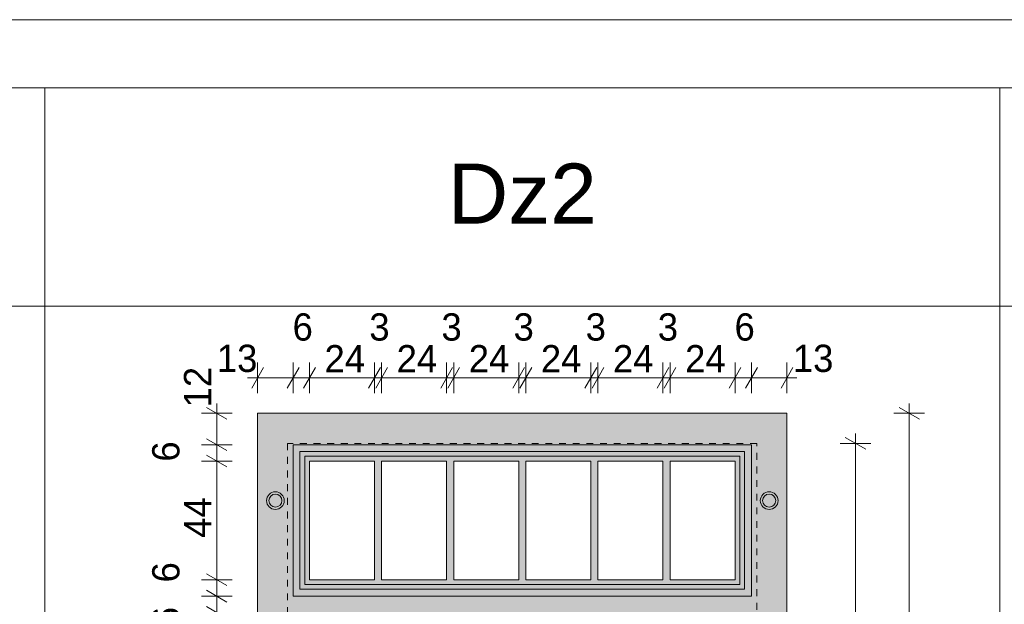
# Model space of a CAD drawing. Extents: x -11111 to 69739, y 5521 to 20371.
# Tile 15 of 19: x 54591 to 58200, y 18228 to 20371. Entities that reach past the tile are written whole.
import ezdxf

# ---------------------------------------------------------------- set-up
doc = ezdxf.new("R2010")
doc.units = 0
doc.header["$MEASUREMENT"] = 0
doc.linetypes.add('Hidden Line', pattern=[50, 25, -25])
doc.layers.add('Arch okna_Nr_Pióra__14', color=7, linetype='Continuous', lineweight=18, true_color=0xbd8b17)
doc.layers.add('INWENT.ŚCIANY_Nr_Pióra__3', color=7, linetype='Continuous', lineweight=18, true_color=0xff6600)
for name, color, linetype, lineweight in [('Arch opisy okien_Nr_Pióra__1', 7, 'Continuous', 25), ('Arch opisy_Nr_Pióra__21', 7, 'Continuous', 13), ('ARCH TABELA_Nr_Pióra__21', 7, 'Continuous', 13), ('Arch wymiary_Nr_Pióra__5', 7, 'Continuous', 13), ('INWENT. DRZWI_Nr_Pióra__21', 7, 'Continuous', 13)]:
    doc.layers.add(name, color=color, linetype=linetype, lineweight=lineweight)
doc.layers.add('Arch wymiary', color=7, linetype='Continuous')
doc.styles.add('GENERATED_STYLE_1', font='txt')
doc.styles.add('GENERATED_STYLE_3', font='arial.ttf')
doc.dimstyles.new('GENERATED_STYLE__1', dxfattribs={"dimtxt": 100, "dimasz": 57, "dimexe": 0.18, "dimexo": 0, "dimgap": 0.09, "dimtad": 1, "dimdec": 0, "dimlfac": 0.1, "dimzin": 0, "dimdsep": 46, "dimtxsty": 'GENERATED_STYLE_1', "dimblk": 'ARROWHEAD_2', "dimblk1": 'ARROWHEAD_2', "dimblk2": 'ARROWHEAD_2', "dimcen": 0.09, "dimclrd": 7, "dimclre": 7, "dimclrt": 7, "dimadec": 0, "dimazin": 0, "dimtfac": 1, "dimtdec": 4, "dimtmove": 0, "dimatfit": 3, "dimfxl": 0, "dimtolj": 1, "dimtzin": 0, "dimarcsym": 0})
doc.dimstyles.new('GENERATED_STYLE__2', dxfattribs={"dimtxt": 100, "dimasz": 57, "dimexe": 0.18, "dimexo": 0, "dimgap": 0.09, "dimtad": 1, "dimtih": 1, "dimtoh": 1, "dimdec": 0, "dimlfac": 0.1, "dimzin": 0, "dimdsep": 46, "dimtxsty": 'GENERATED_STYLE_1', "dimblk": 'ARROWHEAD_2', "dimblk1": 'ARROWHEAD_2', "dimblk2": 'ARROWHEAD_2', "dimcen": 0.09, "dimclrd": 7, "dimclre": 7, "dimclrt": 7, "dimadec": 0, "dimazin": 0, "dimtfac": 1, "dimtdec": 4, "dimtmove": 0, "dimatfit": 3, "dimfxl": 0, "dimtolj": 1, "dimtzin": 0, "dimarcsym": 0})

# ---------------------------------------------------------------- blocks, each defined once
blk = doc.blocks.new('*D169')
at = {"layer": 'Arch wymiary_Nr_Pióra__5', "linetype": 'Continuous'}
for p, q in [((57692.6, 18796), (57617.6, 18839.3)), ((57655.1, 18817.7), (57655.1, 18854.3)), ((57711.4, 18817.7), (57598.9, 18817.7)), ((57655.1, 15927.7), (57655.1, 18817.7)), ((57711.4, 15927.7), (57598.9, 15927.7)), ((57617.6, 15949.3), (57692.6, 15906)), ((57655.1, 15891), (57655.1, 15927.7))]:
    blk.add_line(p, q, dxfattribs=at)
at = {"layer": 'Arch wymiary_Nr_Pióra__5', "insert": (57635.1, 17276.7), "char_height": 100, "attachment_point": 7, "rotation": 90, "style": 'GENERATED_STYLE_1'}
blk.add_mtext('{289}', dxfattribs=at)
blk = doc.blocks.new('ARROWHEAD_2')
at = {"color": 0, "linetype": 'Continuous', "lineweight": 0}
for p, q in [((-0.378, -0.655), (0.378, 0.655)), ((0, 0), (-1, 0))]:
    blk.add_line(p, q, dxfattribs=at)
blk = doc.blocks.new('*D170')
at = {"layer": 'Arch wymiary_Nr_Pióra__5', "linetype": 'Continuous'}
for p, q in [((57889.5, 18906), (57814.5, 18949.3)), ((57852, 18927.7), (57852, 18964.3)), ((57908.3, 18927.7), (57795.8, 18927.7)), ((57852, 15927.7), (57852, 18927.7)), ((57908.3, 15927.7), (57795.8, 15927.7)), ((57814.5, 15949.3), (57889.5, 15906)), ((57852, 15891), (57852, 15927.7))]:
    blk.add_line(p, q, dxfattribs=at)
at = {"layer": 'Arch wymiary_Nr_Pióra__5', "insert": (57832, 17331.7), "char_height": 100, "attachment_point": 7, "rotation": 90, "style": 'GENERATED_STYLE_1'}
blk.add_mtext('{300}', dxfattribs=at)
blk = doc.blocks.new('*D180')
at = {"layer": 'Arch wymiary_Nr_Pióra__5', "linetype": 'Continuous'}
for p, q in [((55369.7, 16067.7), (55257.2, 16067.7)), ((55275.9, 16089.3), (55350.9, 16046)), ((55313.4, 15927.7), (55313.4, 16067.7)), ((55369.7, 15927.7), (55257.2, 15927.7)), ((55275.9, 15949.3), (55350.9, 15906)), ((55313.4, 15891), (55313.4, 15927.7))]:
    blk.add_line(p, q, dxfattribs=at)
at = {"layer": 'Arch wymiary_Nr_Pióra__5', "char_height": 100, "attachment_point": 7, "rotation": 90, "style": 'GENERATED_STYLE_1'}
for s, insert in [('{12}', (55293.4, 18949.3)), ('{6}', (55178.4, 18750.7)), ('{44}', (55293.4, 18471.2)), ('{6}', (55178.4, 18307.7)), ('{6}', (55178.4, 18143.7)), ('{12}', (55293.4, 17928)), ('{58}', (55293.4, 17659.7)), ('{7}', (55293.4, 17342)), ('{61}', (55293.4, 17026.7)), ('{7}', (55293.4, 16662)), ('{61}', (55293.4, 16378.7)), ('{7}', (55293.4, 16159.3)), ('{14}', (55293.4, 15778))]:
    blk.add_mtext(s, dxfattribs=dict(at, insert=insert))
blk = doc.blocks.new('*D181')
at = {"layer": 'Arch wymiary_Nr_Pióra__5', "linetype": 'Continuous'}
for p, q in [((55369.7, 16137.7), (55257.2, 16137.7)), ((55275.9, 16159.3), (55350.9, 16116)), ((55313.4, 16067.7), (55313.4, 16137.7)), ((55369.7, 16067.7), (55257.2, 16067.7)), ((55275.9, 16089.3), (55350.9, 16046))]:
    blk.add_line(p, q, dxfattribs=at)
at = {"layer": 'Arch wymiary_Nr_Pióra__5', "char_height": 100, "attachment_point": 7, "rotation": 90, "style": 'GENERATED_STYLE_1'}
for s, insert in [('{12}', (55293.4, 18949.3)), ('{6}', (55178.4, 18750.7)), ('{44}', (55293.4, 18471.2)), ('{6}', (55178.4, 18307.7)), ('{6}', (55178.4, 18143.7)), ('{12}', (55293.4, 17928)), ('{58}', (55293.4, 17659.7)), ('{7}', (55293.4, 17342)), ('{61}', (55293.4, 17026.7)), ('{7}', (55293.4, 16662)), ('{61}', (55293.4, 16378.7)), ('{7}', (55293.4, 16159.3)), ('{14}', (55293.4, 15778))]:
    blk.add_mtext(s, dxfattribs=dict(at, insert=insert))
blk = doc.blocks.new('*D182')
at = {"layer": 'Arch wymiary_Nr_Pióra__5', "linetype": 'Continuous'}
for p, q in [((55369.7, 16747.7), (55257.2, 16747.7)), ((55275.9, 16769.3), (55350.9, 16726)), ((55313.4, 16137.7), (55313.4, 16747.7)), ((55369.7, 16137.7), (55257.2, 16137.7)), ((55275.9, 16159.3), (55350.9, 16116))]:
    blk.add_line(p, q, dxfattribs=at)
at = {"layer": 'Arch wymiary_Nr_Pióra__5', "char_height": 100, "attachment_point": 7, "rotation": 90, "style": 'GENERATED_STYLE_1'}
for s, insert in [('{12}', (55293.4, 18949.3)), ('{6}', (55178.4, 18750.7)), ('{44}', (55293.4, 18471.2)), ('{6}', (55178.4, 18307.7)), ('{6}', (55178.4, 18143.7)), ('{12}', (55293.4, 17928)), ('{58}', (55293.4, 17659.7)), ('{7}', (55293.4, 17342)), ('{61}', (55293.4, 17026.7)), ('{7}', (55293.4, 16662)), ('{61}', (55293.4, 16378.7)), ('{7}', (55293.4, 16159.3)), ('{14}', (55293.4, 15778))]:
    blk.add_mtext(s, dxfattribs=dict(at, insert=insert))
blk = doc.blocks.new('*D183')
at = {"layer": 'Arch wymiary_Nr_Pióra__5', "linetype": 'Continuous'}
for p, q in [((55275.9, 16839.3), (55350.9, 16796)), ((55369.7, 16817.7), (55257.2, 16817.7)), ((55313.4, 16747.7), (55313.4, 16817.7)), ((55369.7, 16747.7), (55257.2, 16747.7)), ((55275.9, 16769.3), (55350.9, 16726))]:
    blk.add_line(p, q, dxfattribs=at)
at = {"layer": 'Arch wymiary_Nr_Pióra__5', "char_height": 100, "attachment_point": 7, "rotation": 90, "style": 'GENERATED_STYLE_1'}
for s, insert in [('{12}', (55293.4, 18949.3)), ('{6}', (55178.4, 18750.7)), ('{44}', (55293.4, 18471.2)), ('{6}', (55178.4, 18307.7)), ('{6}', (55178.4, 18143.7)), ('{12}', (55293.4, 17928)), ('{58}', (55293.4, 17659.7)), ('{7}', (55293.4, 17342)), ('{61}', (55293.4, 17026.7)), ('{7}', (55293.4, 16662)), ('{61}', (55293.4, 16378.7)), ('{7}', (55293.4, 16159.3)), ('{14}', (55293.4, 15778))]:
    blk.add_mtext(s, dxfattribs=dict(at, insert=insert))
blk = doc.blocks.new('*D184')
at = {"layer": 'Arch wymiary_Nr_Pióra__5', "linetype": 'Continuous'}
for p, q in [((55275.9, 17449.3), (55350.9, 17406)), ((55369.7, 17427.7), (55257.2, 17427.7)), ((55313.4, 16817.7), (55313.4, 17427.7)), ((55275.9, 16839.3), (55350.9, 16796)), ((55369.7, 16817.7), (55257.2, 16817.7))]:
    blk.add_line(p, q, dxfattribs=at)
at = {"layer": 'Arch wymiary_Nr_Pióra__5', "char_height": 100, "attachment_point": 7, "rotation": 90, "style": 'GENERATED_STYLE_1'}
for s, insert in [('{12}', (55293.4, 18949.3)), ('{6}', (55178.4, 18750.7)), ('{44}', (55293.4, 18471.2)), ('{6}', (55178.4, 18307.7)), ('{6}', (55178.4, 18143.7)), ('{12}', (55293.4, 17928)), ('{58}', (55293.4, 17659.7)), ('{7}', (55293.4, 17342)), ('{61}', (55293.4, 17026.7)), ('{7}', (55293.4, 16662)), ('{61}', (55293.4, 16378.7)), ('{7}', (55293.4, 16159.3)), ('{14}', (55293.4, 15778))]:
    blk.add_mtext(s, dxfattribs=dict(at, insert=insert))
blk = doc.blocks.new('*D185')
at = {"layer": 'Arch wymiary_Nr_Pióra__5', "linetype": 'Continuous'}
for p, q in [((55275.9, 17519.3), (55350.9, 17476)), ((55369.7, 17497.7), (55257.2, 17497.7)), ((55313.4, 17427.7), (55313.4, 17497.7)), ((55275.9, 17449.3), (55350.9, 17406)), ((55369.7, 17427.7), (55257.2, 17427.7))]:
    blk.add_line(p, q, dxfattribs=at)
at = {"layer": 'Arch wymiary_Nr_Pióra__5', "char_height": 100, "attachment_point": 7, "rotation": 90, "style": 'GENERATED_STYLE_1'}
for s, insert in [('{12}', (55293.4, 18949.3)), ('{6}', (55178.4, 18750.7)), ('{44}', (55293.4, 18471.2)), ('{6}', (55178.4, 18307.7)), ('{6}', (55178.4, 18143.7)), ('{12}', (55293.4, 17928)), ('{58}', (55293.4, 17659.7)), ('{7}', (55293.4, 17342)), ('{61}', (55293.4, 17026.7)), ('{7}', (55293.4, 16662)), ('{61}', (55293.4, 16378.7)), ('{7}', (55293.4, 16159.3)), ('{14}', (55293.4, 15778))]:
    blk.add_mtext(s, dxfattribs=dict(at, insert=insert))
blk = doc.blocks.new('*D186')
at = {"layer": 'Arch wymiary_Nr_Pióra__5', "linetype": 'Continuous'}
for p, q in [((55275.9, 18099.3), (55350.9, 18056)), ((55369.7, 18077.7), (55257.2, 18077.7)), ((55313.4, 17497.7), (55313.4, 18077.7)), ((55275.9, 17519.3), (55350.9, 17476)), ((55369.7, 17497.7), (55257.2, 17497.7))]:
    blk.add_line(p, q, dxfattribs=at)
at = {"layer": 'Arch wymiary_Nr_Pióra__5', "char_height": 100, "attachment_point": 7, "rotation": 90, "style": 'GENERATED_STYLE_1'}
for s, insert in [('{12}', (55293.4, 18949.3)), ('{6}', (55178.4, 18750.7)), ('{44}', (55293.4, 18471.2)), ('{6}', (55178.4, 18307.7)), ('{6}', (55178.4, 18143.7)), ('{12}', (55293.4, 17928)), ('{58}', (55293.4, 17659.7)), ('{7}', (55293.4, 17342)), ('{61}', (55293.4, 17026.7)), ('{7}', (55293.4, 16662)), ('{61}', (55293.4, 16378.7)), ('{7}', (55293.4, 16159.3)), ('{14}', (55293.4, 15778))]:
    blk.add_mtext(s, dxfattribs=dict(at, insert=insert))
blk = doc.blocks.new('*D187')
at = {"layer": 'Arch wymiary_Nr_Pióra__5', "linetype": 'Continuous'}
for p, q in [((55369.7, 18197.7), (55257.2, 18197.7)), ((55275.9, 18219.3), (55350.9, 18176)), ((55313.4, 18077.7), (55313.4, 18197.7)), ((55275.9, 18099.3), (55350.9, 18056)), ((55369.7, 18077.7), (55257.2, 18077.7))]:
    blk.add_line(p, q, dxfattribs=at)
at = {"layer": 'Arch wymiary_Nr_Pióra__5', "char_height": 100, "attachment_point": 7, "rotation": 90, "style": 'GENERATED_STYLE_1'}
for s, insert in [('{12}', (55293.4, 18949.3)), ('{6}', (55178.4, 18750.7)), ('{44}', (55293.4, 18471.2)), ('{6}', (55178.4, 18307.7)), ('{6}', (55178.4, 18143.7)), ('{12}', (55293.4, 17928)), ('{58}', (55293.4, 17659.7)), ('{7}', (55293.4, 17342)), ('{61}', (55293.4, 17026.7)), ('{7}', (55293.4, 16662)), ('{61}', (55293.4, 16378.7)), ('{7}', (55293.4, 16159.3)), ('{14}', (55293.4, 15778))]:
    blk.add_mtext(s, dxfattribs=dict(at, insert=insert))
blk = doc.blocks.new('*D188')
at = {"layer": 'Arch wymiary_Nr_Pióra__5', "linetype": 'Continuous'}
for p, q in [((55275.9, 18279.3), (55350.9, 18236)), ((55369.7, 18257.7), (55257.2, 18257.7)), ((55313.4, 18197.7), (55313.4, 18257.7)), ((55369.7, 18197.7), (55257.2, 18197.7)), ((55275.9, 18219.3), (55350.9, 18176))]:
    blk.add_line(p, q, dxfattribs=at)
at = {"layer": 'Arch wymiary_Nr_Pióra__5', "char_height": 100, "attachment_point": 7, "rotation": 90, "style": 'GENERATED_STYLE_1'}
for s, insert in [('{12}', (55293.4, 18949.3)), ('{6}', (55178.4, 18750.7)), ('{44}', (55293.4, 18471.2)), ('{6}', (55178.4, 18307.7)), ('{6}', (55178.4, 18143.7)), ('{12}', (55293.4, 17928)), ('{58}', (55293.4, 17659.7)), ('{7}', (55293.4, 17342)), ('{61}', (55293.4, 17026.7)), ('{7}', (55293.4, 16662)), ('{61}', (55293.4, 16378.7)), ('{7}', (55293.4, 16159.3)), ('{14}', (55293.4, 15778))]:
    blk.add_mtext(s, dxfattribs=dict(at, insert=insert))
blk = doc.blocks.new('*D189')
at = {"layer": 'Arch wymiary_Nr_Pióra__5', "linetype": 'Continuous'}
for p, q in [((55275.9, 18339.3), (55350.9, 18296)), ((55369.7, 18317.7), (55257.2, 18317.7)), ((55313.4, 18257.7), (55313.4, 18317.7)), ((55275.9, 18279.3), (55350.9, 18236)), ((55369.7, 18257.7), (55257.2, 18257.7))]:
    blk.add_line(p, q, dxfattribs=at)
at = {"layer": 'Arch wymiary_Nr_Pióra__5', "char_height": 100, "attachment_point": 7, "rotation": 90, "style": 'GENERATED_STYLE_1'}
for s, insert in [('{12}', (55293.4, 18949.3)), ('{6}', (55178.4, 18750.7)), ('{44}', (55293.4, 18471.2)), ('{6}', (55178.4, 18307.7)), ('{6}', (55178.4, 18143.7)), ('{12}', (55293.4, 17928)), ('{58}', (55293.4, 17659.7)), ('{7}', (55293.4, 17342)), ('{61}', (55293.4, 17026.7)), ('{7}', (55293.4, 16662)), ('{61}', (55293.4, 16378.7)), ('{7}', (55293.4, 16159.3)), ('{14}', (55293.4, 15778))]:
    blk.add_mtext(s, dxfattribs=dict(at, insert=insert))
blk = doc.blocks.new('*D190')
at = {"layer": 'Arch wymiary_Nr_Pióra__5', "linetype": 'Continuous'}
for p, q in [((55275.9, 18774.3), (55350.9, 18731)), ((55369.7, 18752.7), (55257.2, 18752.7)), ((55313.4, 18317.7), (55313.4, 18752.7)), ((55275.9, 18339.3), (55350.9, 18296)), ((55369.7, 18317.7), (55257.2, 18317.7))]:
    blk.add_line(p, q, dxfattribs=at)
at = {"layer": 'Arch wymiary_Nr_Pióra__5', "char_height": 100, "attachment_point": 7, "rotation": 90, "style": 'GENERATED_STYLE_1'}
for s, insert in [('{12}', (55293.4, 18949.3)), ('{6}', (55178.4, 18750.7)), ('{44}', (55293.4, 18471.2)), ('{6}', (55178.4, 18307.7)), ('{6}', (55178.4, 18143.7)), ('{12}', (55293.4, 17928)), ('{58}', (55293.4, 17659.7)), ('{7}', (55293.4, 17342)), ('{61}', (55293.4, 17026.7)), ('{7}', (55293.4, 16662)), ('{61}', (55293.4, 16378.7)), ('{7}', (55293.4, 16159.3)), ('{14}', (55293.4, 15778))]:
    blk.add_mtext(s, dxfattribs=dict(at, insert=insert))
blk = doc.blocks.new('*D191')
at = {"layer": 'Arch wymiary_Nr_Pióra__5', "linetype": 'Continuous'}
for p, q in [((55369.7, 18812.7), (55257.2, 18812.7)), ((55275.9, 18834.3), (55350.9, 18791)), ((55313.4, 18752.7), (55313.4, 18812.7)), ((55275.9, 18774.3), (55350.9, 18731)), ((55369.7, 18752.7), (55257.2, 18752.7))]:
    blk.add_line(p, q, dxfattribs=at)
at = {"layer": 'Arch wymiary_Nr_Pióra__5', "char_height": 100, "attachment_point": 7, "rotation": 90, "style": 'GENERATED_STYLE_1'}
for s, insert in [('{12}', (55293.4, 18949.3)), ('{6}', (55178.4, 18750.7)), ('{44}', (55293.4, 18471.2)), ('{6}', (55178.4, 18307.7)), ('{6}', (55178.4, 18143.7)), ('{12}', (55293.4, 17928)), ('{58}', (55293.4, 17659.7)), ('{7}', (55293.4, 17342)), ('{61}', (55293.4, 17026.7)), ('{7}', (55293.4, 16662)), ('{61}', (55293.4, 16378.7)), ('{7}', (55293.4, 16159.3)), ('{14}', (55293.4, 15778))]:
    blk.add_mtext(s, dxfattribs=dict(at, insert=insert))
blk = doc.blocks.new('*D192')
at = {"layer": 'Arch wymiary_Nr_Pióra__5', "linetype": 'Continuous'}
for p, q in [((55350.9, 18906), (55275.9, 18949.3)), ((55313.4, 18927.7), (55313.4, 18964.3)), ((55369.7, 18927.7), (55257.2, 18927.7)), ((55313.4, 18812.7), (55313.4, 18927.7)), ((55369.7, 18812.7), (55257.2, 18812.7)), ((55275.9, 18834.3), (55350.9, 18791))]:
    blk.add_line(p, q, dxfattribs=at)
at = {"layer": 'Arch wymiary_Nr_Pióra__5', "char_height": 100, "attachment_point": 7, "rotation": 90, "style": 'GENERATED_STYLE_1'}
for s, insert in [('{12}', (55293.4, 18949.3)), ('{6}', (55178.4, 18750.7)), ('{44}', (55293.4, 18471.2)), ('{6}', (55178.4, 18307.7)), ('{6}', (55178.4, 18143.7)), ('{12}', (55293.4, 17928)), ('{58}', (55293.4, 17659.7)), ('{7}', (55293.4, 17342)), ('{61}', (55293.4, 17026.7)), ('{7}', (55293.4, 16662)), ('{61}', (55293.4, 16378.7)), ('{7}', (55293.4, 16159.3)), ('{14}', (55293.4, 15778))]:
    blk.add_mtext(s, dxfattribs=dict(at, insert=insert))
blk = doc.blocks.new('*D193')
at = {"layer": 'Arch wymiary_Nr_Pióra__5', "linetype": 'Continuous'}
for p, q in [((55485.2, 19095.4), (55441.9, 19020.4)), ((55463.5, 19001.6), (55463.5, 19114.1)), ((55615.2, 19095.4), (55571.9, 19020.4)), ((55593.5, 19001.6), (55593.5, 19114.1)), ((55426.8, 19057.9), (55463.5, 19057.9)), ((55463.5, 19057.9), (55593.5, 19057.9))]:
    blk.add_line(p, q, dxfattribs=at)
at = {"layer": 'Arch wymiary_Nr_Pióra__5', "char_height": 100, "attachment_point": 7, "style": 'GENERATED_STYLE_1'}
for s, insert in [('{6}', (55591.5, 19192.9)), ('{3}', (55872.8, 19192.9)), ('{3}', (56137.2, 19192.9)), ('{3}', (56401.5, 19192.9)), ('{3}', (56665.8, 19192.9)), ('{3}', (56930.2, 19192.9)), ('{6}', (57211.5, 19192.9)), ('{13}', (55313.8, 19077.9)), ('{24}', (55708.7, 19077.9)), ('{24}', (55973, 19077.9)), ('{24}', (56237.3, 19077.9)), ('{24}', (56501.7, 19077.9)), ('{24}', (56766, 19077.9)), ('{24}', (57030.3, 19077.9)), ('{13}', (57425.2, 19077.9))]:
    blk.add_mtext(s, dxfattribs=dict(at, insert=insert))
blk = doc.blocks.new('*D194')
at = {"layer": 'Arch wymiary_Nr_Pióra__5', "linetype": 'Continuous'}
for p, q in [((55615.2, 19095.4), (55571.9, 19020.4)), ((55593.5, 19001.6), (55593.5, 19114.1)), ((55675.2, 19095.4), (55631.9, 19020.4)), ((55653.5, 19001.6), (55653.5, 19114.1)), ((55593.5, 19057.9), (55653.5, 19057.9))]:
    blk.add_line(p, q, dxfattribs=at)
at = {"layer": 'Arch wymiary_Nr_Pióra__5', "char_height": 100, "attachment_point": 7, "style": 'GENERATED_STYLE_1'}
for s, insert in [('{6}', (55591.5, 19192.9)), ('{3}', (55872.8, 19192.9)), ('{3}', (56137.2, 19192.9)), ('{3}', (56401.5, 19192.9)), ('{3}', (56665.8, 19192.9)), ('{3}', (56930.2, 19192.9)), ('{6}', (57211.5, 19192.9)), ('{13}', (55313.8, 19077.9)), ('{24}', (55708.7, 19077.9)), ('{24}', (55973, 19077.9)), ('{24}', (56237.3, 19077.9)), ('{24}', (56501.7, 19077.9)), ('{24}', (56766, 19077.9)), ('{24}', (57030.3, 19077.9)), ('{13}', (57425.2, 19077.9))]:
    blk.add_mtext(s, dxfattribs=dict(at, insert=insert))
blk = doc.blocks.new('*D195')
at = {"layer": 'Arch wymiary_Nr_Pióra__5', "linetype": 'Continuous'}
for p, q in [((55675.2, 19095.4), (55631.9, 19020.4)), ((55653.5, 19001.6), (55653.5, 19114.1)), ((55913.5, 19095.4), (55870.2, 19020.4)), ((55891.8, 19001.6), (55891.8, 19114.1)), ((55653.5, 19057.9), (55891.8, 19057.9))]:
    blk.add_line(p, q, dxfattribs=at)
at = {"layer": 'Arch wymiary_Nr_Pióra__5', "char_height": 100, "attachment_point": 7, "style": 'GENERATED_STYLE_1'}
for s, insert in [('{6}', (55591.5, 19192.9)), ('{3}', (55872.8, 19192.9)), ('{3}', (56137.2, 19192.9)), ('{3}', (56401.5, 19192.9)), ('{3}', (56665.8, 19192.9)), ('{3}', (56930.2, 19192.9)), ('{6}', (57211.5, 19192.9)), ('{13}', (55313.8, 19077.9)), ('{24}', (55708.7, 19077.9)), ('{24}', (55973, 19077.9)), ('{24}', (56237.3, 19077.9)), ('{24}', (56501.7, 19077.9)), ('{24}', (56766, 19077.9)), ('{24}', (57030.3, 19077.9)), ('{13}', (57425.2, 19077.9))]:
    blk.add_mtext(s, dxfattribs=dict(at, insert=insert))
blk = doc.blocks.new('*D196')
at = {"layer": 'Arch wymiary_Nr_Pióra__5', "linetype": 'Continuous'}
for p, q in [((55913.5, 19095.4), (55870.2, 19020.4)), ((55891.8, 19001.6), (55891.8, 19114.1)), ((55939.5, 19095.4), (55896.2, 19020.4)), ((55917.8, 19001.6), (55917.8, 19114.1)), ((55891.8, 19057.9), (55917.8, 19057.9))]:
    blk.add_line(p, q, dxfattribs=at)
at = {"layer": 'Arch wymiary_Nr_Pióra__5', "char_height": 100, "attachment_point": 7, "style": 'GENERATED_STYLE_1'}
for s, insert in [('{6}', (55591.5, 19192.9)), ('{3}', (55872.8, 19192.9)), ('{3}', (56137.2, 19192.9)), ('{3}', (56401.5, 19192.9)), ('{3}', (56665.8, 19192.9)), ('{3}', (56930.2, 19192.9)), ('{6}', (57211.5, 19192.9)), ('{13}', (55313.8, 19077.9)), ('{24}', (55708.7, 19077.9)), ('{24}', (55973, 19077.9)), ('{24}', (56237.3, 19077.9)), ('{24}', (56501.7, 19077.9)), ('{24}', (56766, 19077.9)), ('{24}', (57030.3, 19077.9)), ('{13}', (57425.2, 19077.9))]:
    blk.add_mtext(s, dxfattribs=dict(at, insert=insert))
blk = doc.blocks.new('*D197')
at = {"layer": 'Arch wymiary_Nr_Pióra__5', "linetype": 'Continuous'}
for p, q in [((55939.5, 19095.4), (55896.2, 19020.4)), ((55917.8, 19001.6), (55917.8, 19114.1)), ((56177.8, 19095.4), (56134.5, 19020.4)), ((56156.2, 19001.6), (56156.2, 19114.1)), ((55917.8, 19057.9), (56156.2, 19057.9))]:
    blk.add_line(p, q, dxfattribs=at)
at = {"layer": 'Arch wymiary_Nr_Pióra__5', "char_height": 100, "attachment_point": 7, "style": 'GENERATED_STYLE_1'}
for s, insert in [('{6}', (55591.5, 19192.9)), ('{3}', (55872.8, 19192.9)), ('{3}', (56137.2, 19192.9)), ('{3}', (56401.5, 19192.9)), ('{3}', (56665.8, 19192.9)), ('{3}', (56930.2, 19192.9)), ('{6}', (57211.5, 19192.9)), ('{13}', (55313.8, 19077.9)), ('{24}', (55708.7, 19077.9)), ('{24}', (55973, 19077.9)), ('{24}', (56237.3, 19077.9)), ('{24}', (56501.7, 19077.9)), ('{24}', (56766, 19077.9)), ('{24}', (57030.3, 19077.9)), ('{13}', (57425.2, 19077.9))]:
    blk.add_mtext(s, dxfattribs=dict(at, insert=insert))
blk = doc.blocks.new('*D198')
at = {"layer": 'Arch wymiary_Nr_Pióra__5', "linetype": 'Continuous'}
for p, q in [((56177.8, 19095.4), (56134.5, 19020.4)), ((56156.2, 19001.6), (56156.2, 19114.1)), ((56203.8, 19095.4), (56160.5, 19020.4)), ((56182.2, 19001.6), (56182.2, 19114.1)), ((56156.2, 19057.9), (56182.2, 19057.9))]:
    blk.add_line(p, q, dxfattribs=at)
at = {"layer": 'Arch wymiary_Nr_Pióra__5', "char_height": 100, "attachment_point": 7, "style": 'GENERATED_STYLE_1'}
for s, insert in [('{6}', (55591.5, 19192.9)), ('{3}', (55872.8, 19192.9)), ('{3}', (56137.2, 19192.9)), ('{3}', (56401.5, 19192.9)), ('{3}', (56665.8, 19192.9)), ('{3}', (56930.2, 19192.9)), ('{6}', (57211.5, 19192.9)), ('{13}', (55313.8, 19077.9)), ('{24}', (55708.7, 19077.9)), ('{24}', (55973, 19077.9)), ('{24}', (56237.3, 19077.9)), ('{24}', (56501.7, 19077.9)), ('{24}', (56766, 19077.9)), ('{24}', (57030.3, 19077.9)), ('{13}', (57425.2, 19077.9))]:
    blk.add_mtext(s, dxfattribs=dict(at, insert=insert))
blk = doc.blocks.new('*D199')
at = {"layer": 'Arch wymiary_Nr_Pióra__5', "linetype": 'Continuous'}
for p, q in [((56203.8, 19095.4), (56160.5, 19020.4)), ((56182.2, 19001.6), (56182.2, 19114.1)), ((56442.2, 19095.4), (56398.9, 19020.4)), ((56420.5, 19001.6), (56420.5, 19114.1)), ((56182.2, 19057.9), (56420.5, 19057.9))]:
    blk.add_line(p, q, dxfattribs=at)
at = {"layer": 'Arch wymiary_Nr_Pióra__5', "char_height": 100, "attachment_point": 7, "style": 'GENERATED_STYLE_1'}
for s, insert in [('{6}', (55591.5, 19192.9)), ('{3}', (55872.8, 19192.9)), ('{3}', (56137.2, 19192.9)), ('{3}', (56401.5, 19192.9)), ('{3}', (56665.8, 19192.9)), ('{3}', (56930.2, 19192.9)), ('{6}', (57211.5, 19192.9)), ('{13}', (55313.8, 19077.9)), ('{24}', (55708.7, 19077.9)), ('{24}', (55973, 19077.9)), ('{24}', (56237.3, 19077.9)), ('{24}', (56501.7, 19077.9)), ('{24}', (56766, 19077.9)), ('{24}', (57030.3, 19077.9)), ('{13}', (57425.2, 19077.9))]:
    blk.add_mtext(s, dxfattribs=dict(at, insert=insert))
blk = doc.blocks.new('*D200')
at = {"layer": 'Arch wymiary_Nr_Pióra__5', "linetype": 'Continuous'}
for p, q in [((56442.2, 19095.4), (56398.9, 19020.4)), ((56420.5, 19001.6), (56420.5, 19114.1)), ((56468.2, 19095.4), (56424.9, 19020.4)), ((56446.5, 19001.6), (56446.5, 19114.1)), ((56420.5, 19057.9), (56446.5, 19057.9))]:
    blk.add_line(p, q, dxfattribs=at)
at = {"layer": 'Arch wymiary_Nr_Pióra__5', "char_height": 100, "attachment_point": 7, "style": 'GENERATED_STYLE_1'}
for s, insert in [('{6}', (55591.5, 19192.9)), ('{3}', (55872.8, 19192.9)), ('{3}', (56137.2, 19192.9)), ('{3}', (56401.5, 19192.9)), ('{3}', (56665.8, 19192.9)), ('{3}', (56930.2, 19192.9)), ('{6}', (57211.5, 19192.9)), ('{13}', (55313.8, 19077.9)), ('{24}', (55708.7, 19077.9)), ('{24}', (55973, 19077.9)), ('{24}', (56237.3, 19077.9)), ('{24}', (56501.7, 19077.9)), ('{24}', (56766, 19077.9)), ('{24}', (57030.3, 19077.9)), ('{13}', (57425.2, 19077.9))]:
    blk.add_mtext(s, dxfattribs=dict(at, insert=insert))
blk = doc.blocks.new('*D201')
at = {"layer": 'Arch wymiary_Nr_Pióra__5', "linetype": 'Continuous'}
for p, q in [((56468.2, 19095.4), (56424.9, 19020.4)), ((56446.5, 19001.6), (56446.5, 19114.1)), ((56706.5, 19095.4), (56663.2, 19020.4)), ((56684.8, 19001.6), (56684.8, 19114.1)), ((56446.5, 19057.9), (56684.8, 19057.9))]:
    blk.add_line(p, q, dxfattribs=at)
at = {"layer": 'Arch wymiary_Nr_Pióra__5', "char_height": 100, "attachment_point": 7, "style": 'GENERATED_STYLE_1'}
for s, insert in [('{6}', (55591.5, 19192.9)), ('{3}', (55872.8, 19192.9)), ('{3}', (56137.2, 19192.9)), ('{3}', (56401.5, 19192.9)), ('{3}', (56665.8, 19192.9)), ('{3}', (56930.2, 19192.9)), ('{6}', (57211.5, 19192.9)), ('{13}', (55313.8, 19077.9)), ('{24}', (55708.7, 19077.9)), ('{24}', (55973, 19077.9)), ('{24}', (56237.3, 19077.9)), ('{24}', (56501.7, 19077.9)), ('{24}', (56766, 19077.9)), ('{24}', (57030.3, 19077.9)), ('{13}', (57425.2, 19077.9))]:
    blk.add_mtext(s, dxfattribs=dict(at, insert=insert))
blk = doc.blocks.new('*D202')
at = {"layer": 'Arch wymiary_Nr_Pióra__5', "linetype": 'Continuous'}
for p, q in [((56706.5, 19095.4), (56663.2, 19020.4)), ((56684.8, 19001.6), (56684.8, 19114.1)), ((56732.5, 19095.4), (56689.2, 19020.4)), ((56710.8, 19001.6), (56710.8, 19114.1)), ((56684.8, 19057.9), (56710.8, 19057.9))]:
    blk.add_line(p, q, dxfattribs=at)
at = {"layer": 'Arch wymiary_Nr_Pióra__5', "char_height": 100, "attachment_point": 7, "style": 'GENERATED_STYLE_1'}
for s, insert in [('{6}', (55591.5, 19192.9)), ('{3}', (55872.8, 19192.9)), ('{3}', (56137.2, 19192.9)), ('{3}', (56401.5, 19192.9)), ('{3}', (56665.8, 19192.9)), ('{3}', (56930.2, 19192.9)), ('{6}', (57211.5, 19192.9)), ('{13}', (55313.8, 19077.9)), ('{24}', (55708.7, 19077.9)), ('{24}', (55973, 19077.9)), ('{24}', (56237.3, 19077.9)), ('{24}', (56501.7, 19077.9)), ('{24}', (56766, 19077.9)), ('{24}', (57030.3, 19077.9)), ('{13}', (57425.2, 19077.9))]:
    blk.add_mtext(s, dxfattribs=dict(at, insert=insert))
blk = doc.blocks.new('*D203')
at = {"layer": 'Arch wymiary_Nr_Pióra__5', "linetype": 'Continuous'}
for p, q in [((56732.5, 19095.4), (56689.2, 19020.4)), ((56710.8, 19001.6), (56710.8, 19114.1)), ((56970.8, 19095.4), (56927.5, 19020.4)), ((56949.2, 19001.6), (56949.2, 19114.1)), ((56710.8, 19057.9), (56949.2, 19057.9))]:
    blk.add_line(p, q, dxfattribs=at)
at = {"layer": 'Arch wymiary_Nr_Pióra__5', "char_height": 100, "attachment_point": 7, "style": 'GENERATED_STYLE_1'}
for s, insert in [('{6}', (55591.5, 19192.9)), ('{3}', (55872.8, 19192.9)), ('{3}', (56137.2, 19192.9)), ('{3}', (56401.5, 19192.9)), ('{3}', (56665.8, 19192.9)), ('{3}', (56930.2, 19192.9)), ('{6}', (57211.5, 19192.9)), ('{13}', (55313.8, 19077.9)), ('{24}', (55708.7, 19077.9)), ('{24}', (55973, 19077.9)), ('{24}', (56237.3, 19077.9)), ('{24}', (56501.7, 19077.9)), ('{24}', (56766, 19077.9)), ('{24}', (57030.3, 19077.9)), ('{13}', (57425.2, 19077.9))]:
    blk.add_mtext(s, dxfattribs=dict(at, insert=insert))
blk = doc.blocks.new('*D204')
at = {"layer": 'Arch wymiary_Nr_Pióra__5', "linetype": 'Continuous'}
for p, q in [((56970.8, 19095.4), (56927.5, 19020.4)), ((56949.2, 19001.6), (56949.2, 19114.1)), ((56996.8, 19095.4), (56953.5, 19020.4)), ((56975.2, 19001.6), (56975.2, 19114.1)), ((56949.2, 19057.9), (56975.2, 19057.9))]:
    blk.add_line(p, q, dxfattribs=at)
at = {"layer": 'Arch wymiary_Nr_Pióra__5', "char_height": 100, "attachment_point": 7, "style": 'GENERATED_STYLE_1'}
for s, insert in [('{6}', (55591.5, 19192.9)), ('{3}', (55872.8, 19192.9)), ('{3}', (56137.2, 19192.9)), ('{3}', (56401.5, 19192.9)), ('{3}', (56665.8, 19192.9)), ('{3}', (56930.2, 19192.9)), ('{6}', (57211.5, 19192.9)), ('{13}', (55313.8, 19077.9)), ('{24}', (55708.7, 19077.9)), ('{24}', (55973, 19077.9)), ('{24}', (56237.3, 19077.9)), ('{24}', (56501.7, 19077.9)), ('{24}', (56766, 19077.9)), ('{24}', (57030.3, 19077.9)), ('{13}', (57425.2, 19077.9))]:
    blk.add_mtext(s, dxfattribs=dict(at, insert=insert))
blk = doc.blocks.new('*D205')
at = {"layer": 'Arch wymiary_Nr_Pióra__5', "linetype": 'Continuous'}
for p, q in [((56996.8, 19095.4), (56953.5, 19020.4)), ((56975.2, 19001.6), (56975.2, 19114.1)), ((57235.2, 19095.4), (57191.9, 19020.4)), ((57213.5, 19001.6), (57213.5, 19114.1)), ((56975.2, 19057.9), (57213.5, 19057.9))]:
    blk.add_line(p, q, dxfattribs=at)
at = {"layer": 'Arch wymiary_Nr_Pióra__5', "char_height": 100, "attachment_point": 7, "style": 'GENERATED_STYLE_1'}
for s, insert in [('{6}', (55591.5, 19192.9)), ('{3}', (55872.8, 19192.9)), ('{3}', (56137.2, 19192.9)), ('{3}', (56401.5, 19192.9)), ('{3}', (56665.8, 19192.9)), ('{3}', (56930.2, 19192.9)), ('{6}', (57211.5, 19192.9)), ('{13}', (55313.8, 19077.9)), ('{24}', (55708.7, 19077.9)), ('{24}', (55973, 19077.9)), ('{24}', (56237.3, 19077.9)), ('{24}', (56501.7, 19077.9)), ('{24}', (56766, 19077.9)), ('{24}', (57030.3, 19077.9)), ('{13}', (57425.2, 19077.9))]:
    blk.add_mtext(s, dxfattribs=dict(at, insert=insert))
blk = doc.blocks.new('*D206')
at = {"layer": 'Arch wymiary_Nr_Pióra__5', "linetype": 'Continuous'}
for p, q in [((57235.2, 19095.4), (57191.9, 19020.4)), ((57213.5, 19001.6), (57213.5, 19114.1)), ((57295.2, 19095.4), (57251.9, 19020.4)), ((57273.5, 19001.6), (57273.5, 19114.1)), ((57213.5, 19057.9), (57273.5, 19057.9))]:
    blk.add_line(p, q, dxfattribs=at)
at = {"layer": 'Arch wymiary_Nr_Pióra__5', "char_height": 100, "attachment_point": 7, "style": 'GENERATED_STYLE_1'}
for s, insert in [('{6}', (55591.5, 19192.9)), ('{3}', (55872.8, 19192.9)), ('{3}', (56137.2, 19192.9)), ('{3}', (56401.5, 19192.9)), ('{3}', (56665.8, 19192.9)), ('{3}', (56930.2, 19192.9)), ('{6}', (57211.5, 19192.9)), ('{13}', (55313.8, 19077.9)), ('{24}', (55708.7, 19077.9)), ('{24}', (55973, 19077.9)), ('{24}', (56237.3, 19077.9)), ('{24}', (56501.7, 19077.9)), ('{24}', (56766, 19077.9)), ('{24}', (57030.3, 19077.9)), ('{13}', (57425.2, 19077.9))]:
    blk.add_mtext(s, dxfattribs=dict(at, insert=insert))
blk = doc.blocks.new('*D207')
at = {"layer": 'Arch wymiary_Nr_Pióra__5', "linetype": 'Continuous'}
for p, q in [((57295.2, 19095.4), (57251.9, 19020.4)), ((57273.5, 19001.6), (57273.5, 19114.1)), ((57381.9, 19020.4), (57425.2, 19095.4)), ((57403.5, 19001.6), (57403.5, 19114.1)), ((57273.5, 19057.9), (57403.5, 19057.9)), ((57403.5, 19057.9), (57440.2, 19057.9))]:
    blk.add_line(p, q, dxfattribs=at)
at = {"layer": 'Arch wymiary_Nr_Pióra__5', "char_height": 100, "attachment_point": 7, "style": 'GENERATED_STYLE_1'}
for s, insert in [('{6}', (55591.5, 19192.9)), ('{3}', (55872.8, 19192.9)), ('{3}', (56137.2, 19192.9)), ('{3}', (56401.5, 19192.9)), ('{3}', (56665.8, 19192.9)), ('{3}', (56930.2, 19192.9)), ('{6}', (57211.5, 19192.9)), ('{13}', (55313.8, 19077.9)), ('{24}', (55708.7, 19077.9)), ('{24}', (55973, 19077.9)), ('{24}', (56237.3, 19077.9)), ('{24}', (56501.7, 19077.9)), ('{24}', (56766, 19077.9)), ('{24}', (57030.3, 19077.9)), ('{13}', (57425.2, 19077.9))]:
    blk.add_mtext(s, dxfattribs=dict(at, insert=insert))

msp = doc.modelspace()

# ---------------------------------------------------------------- hatches: boundary and pattern name
at = {"layer": 'Arch okna_Nr_Pióra__14', "linetype": 'Continuous', "lineweight": 0, "true_color": 0x8d6811}
h = msp.add_hatch(color=44, dxfattribs=at)
h.paths.add_polyline_path([(55463.5, 18927.7), (57403.5, 18927.7), (57403.5, 15927.7), (55463.5, 15927.7)], flags=0)
h.paths.add_polyline_path([(55653.5, 18752.7), (55891.8, 18752.7), (55891.8, 18317.7), (55653.5, 18317.7)], flags=0)
h.paths.add_polyline_path([(55917.8, 18752.7), (56156.2, 18752.7), (56156.2, 18317.7), (55917.8, 18317.7)], flags=0)
h.paths.add_polyline_path([(56182.2, 18752.7), (56420.5, 18752.7), (56420.5, 18317.7), (56182.2, 18317.7)], flags=0)
h.paths.add_polyline_path([(56446.5, 18752.7), (56684.8, 18752.7), (56684.8, 18317.7), (56446.5, 18317.7)], flags=0)
h.paths.add_polyline_path([(56710.8, 18752.7), (56949.2, 18752.7), (56949.2, 18317.7), (56710.8, 18317.7)], flags=0)
h.paths.add_polyline_path([(56975.2, 18752.7), (57213.5, 18752.7), (57213.5, 18317.7), (56975.2, 18317.7)], flags=0)
h.paths.add_polyline_path([(55748.5, 17537.7), (55748.5, 18037.7), (56248.5, 18037.7), (56248.5, 17537.7)], flags=0)
h.paths.add_polyline_path([(56618.5, 17537.7), (56618.5, 18037.7), (57118.5, 18037.7), (57118.5, 17537.7)], flags=0)

# ---------------------------------------------------------------- linework, layer by layer
at = {"layer": 'Arch opisy_Nr_Pióra__21', "linetype": 'Continuous'}
for p, q in [((69489.1, 20120.6), (50339.1, 20120.6)), ((54683.5, 20120.6), (54683.5, 5770.6)), ((58183.5, 20120.6), (58183.5, 5770.6)), ((50339.1, 19320.6), (66583.5, 19320.6))]:
    msp.add_line(p, q, dxfattribs=at)
at = {"layer": 'ARCH TABELA_Nr_Pióra__21', "linetype": 'Continuous'}
msp.add_line((48839.1, 20370.6), (69739.1, 20370.6), dxfattribs=at)
at = {"layer": 'INWENT. DRZWI_Nr_Pióra__21', "linetype": 'Continuous'}
for p, q in [((55463.5, 18927.7), (55463.5, 15927.7)), ((57403.5, 18927.7), (55463.5, 18927.7)), ((57403.5, 15927.7), (57403.5, 18927.7)), ((57273.5, 18812.7), (55593.5, 18812.7)), ((55593.5, 18257.7), (55593.5, 18812.7)), ((57273.5, 18257.7), (57273.5, 18812.7)), ((55593.5, 18282.7), (55593.5, 18787.7)), ((55618.5, 18282.7), (55618.5, 18787.7)), ((57248.5, 18787.7), (55618.5, 18787.7)), ((55636, 18300.2), (55636, 18770.2)), ((57231, 18770.2), (55636, 18770.2)), ((57231, 18300.2), (57231, 18770.2)), ((57248.5, 18282.7), (57248.5, 18787.7)), ((55653.5, 18317.7), (55653.5, 18752.7)), ((55891.8, 18752.7), (55653.5, 18752.7)), ((55891.8, 18317.7), (55891.8, 18752.7)), ((55917.8, 18317.7), (55917.8, 18752.7)), ((56156.2, 18752.7), (55917.8, 18752.7)), ((56156.2, 18317.7), (56156.2, 18752.7)), ((56182.2, 18317.7), (56182.2, 18752.7)), ((56420.5, 18752.7), (56182.2, 18752.7)), ((56420.5, 18317.7), (56420.5, 18752.7)), ((56446.5, 18317.7), (56446.5, 18752.7)), ((56684.8, 18752.7), (56446.5, 18752.7)), ((56684.8, 18317.7), (56684.8, 18752.7)), ((56710.8, 18317.7), (56710.8, 18752.7)), ((56949.2, 18752.7), (56710.8, 18752.7)), ((56949.2, 18317.7), (56949.2, 18752.7)), ((57213.5, 18752.7), (56975.2, 18752.7)), ((56975.2, 18317.7), (56975.2, 18752.7)), ((57213.5, 18317.7), (57213.5, 18752.7)), ((57231, 18300.2), (55636, 18300.2)), ((55891.8, 18317.7), (55653.5, 18317.7)), ((56156.2, 18317.7), (55917.8, 18317.7)), ((56420.5, 18317.7), (56182.2, 18317.7)), ((56684.8, 18317.7), (56446.5, 18317.7)), ((56949.2, 18317.7), (56710.8, 18317.7)), ((57213.5, 18317.7), (56975.2, 18317.7)), ((57248.5, 18282.7), (55618.5, 18282.7)), ((57273.5, 18257.7), (55593.5, 18257.7))]:
    msp.add_line(p, q, dxfattribs=at)
for centre, radius in [((55528.5, 18607.7), 32.5), ((55528.5, 18607.7), 24), ((57338.5, 18607.7), 32.5), ((57338.5, 18607.7), 24)]:
    msp.add_circle(centre, radius, dxfattribs=at)
at = {"layer": 'INWENT.ŚCIANY_Nr_Pióra__3', "linetype": 'Hidden Line'}
for p, q in [((57293.5, 18817.7), (55573.5, 18817.7)), ((55573.5, 18817.7), (55573.5, 15507.7)), ((57293.5, 15507.7), (57293.5, 18817.7))]:
    msp.add_line(p, q, dxfattribs=at)

# ---------------------------------------------------------------- texts
at = {"layer": 'Arch opisy okien_Nr_Pióra__1', "linetype": 'Continuous', "insert": (56433.5, 19843.2), "char_height": 220, "attachment_point": 2, "style": 'GENERATED_STYLE_3'}
msp.add_mtext('{Dz2}', dxfattribs=at)

# ---------------------------------------------------------------- dimensions: what is measured, and where the dimension line sits
at = {"layer": 'Arch wymiary', "linetype": 'Continuous'}
for p1, p2, picture, middle in [((55463.5, 18927.7), (55593.5, 18812.7), '*D193', (55389.7, 19127.9)), ((55593.5, 18812.7), (55653.5, 18701.8), '*D194', (55629.4, 19242.9)), ((55653.5, 18701.8), (55891.8, 18664.5), '*D195', (55784.6, 19127.9)), ((55891.8, 18664.5), (55917.8, 18664.5), '*D196', (55910.8, 19242.9)), ((55917.8, 18664.5), (56156.2, 18657.7), '*D197', (56048.9, 19127.9)), ((56156.2, 18657.7), (56182.2, 18650.9), '*D198', (56175.1, 19242.9)), ((56182.2, 18650.9), (56420.5, 18617), '*D199', (56313.2, 19127.9)), ((56420.5, 18617), (56446.5, 18617), '*D200', (56439.4, 19242.9)), ((56446.5, 18617), (56684.8, 18610.2), '*D201', (56577.6, 19127.9)), ((56684.8, 18610.2), (56710.8, 18610.2), '*D202', (56703.8, 19242.9)), ((56710.8, 18610.2), (56949.2, 18589.9), '*D203', (56841.9, 19127.9)), ((56949.2, 18589.9), (56975.2, 18586.5), '*D204', (56968.1, 19242.9)), ((56975.2, 18586.5), (57213.5, 18559.4), '*D205', (57106.2, 19127.9)), ((57213.5, 18559.4), (57273.5, 18671.3), '*D206', (57249.4, 19242.9)), ((57273.5, 18671.3), (57403.5, 18671.3), '*D207', (57501.1, 19127.9))]:
    dim = msp.add_linear_dim(base=(55463.5, 19057.9), p1=p1, p2=p2, dimstyle='GENERATED_STYLE__2', dxfattribs=at)
    dim.commit()
    dim.dimension.update_dxf_attribs({"geometry": picture, "text_midpoint": middle})
for base, p1, p2, picture, middle in [((55313.4, 15927.7), (55463.5, 15927.7), (55593.5, 16067.7), '*D180', (55243.4, 15853.9)), ((55313.4, 15927.7), (55593.5, 16067.7), (55693.5, 16137.7), '*D181', (55243.4, 16197.3)), ((55313.4, 15927.7), (55693.5, 16137.7), (55693.5, 16747.7), '*D182', (55243.4, 16454.5)), ((55313.4, 15927.7), (55693.5, 16747.7), (55693.5, 16817.7), '*D183', (55243.4, 16699.9)), ((55313.4, 15927.7), (55693.5, 16817.7), (55693.5, 17427.7), '*D184', (55243.4, 17102.5)), ((55313.4, 15927.7), (55693.5, 17427.7), (55708.5, 17497.7), '*D185', (55243.4, 17379.9)), ((55313.4, 15927.7), (55708.5, 17497.7), (55708.5, 18077.7), '*D186', (55243.4, 17735.5)), ((55313.4, 15927.7), (55708.5, 18077.7), (55593.5, 18197.7), '*D187', (55243.4, 18003.9)), ((55313.4, 15927.7), (55593.5, 18197.7), (55593.5, 18257.7), '*D188', (55128.4, 18181.6)), ((55313.4, 15927.7), (55593.5, 18257.7), (55653.5, 18317.7), '*D189', (55128.4, 18345.6)), ((55313.4002196, 15927.6553919), (55653.5043792, 18317.6553919), (55653.5043792, 18752.6553919), '*D190', (55243.4002196, 18547.0408926)), ((55313.4, 15927.7), (55653.5, 18752.7), (55593.5, 18812.7), '*D191', (55128.4, 18788.6)), ((55313.4002196, 15927.6553919), (55593.5043792, 18812.6553919), (55463.5043792, 18927.6553919), '*D192', (55243.4002196, 19025.2163919)), ((57852, 15927.7), (57403.5, 15927.7), (57403.5, 18927.7), '*D170', (57782, 17445.5)), ((57655.1, 15927.7), (57273.5, 15927.7), (57293.5, 18817.7), '*D169', (57585.1, 17390.5))]:
    dim = msp.add_linear_dim(base=base, p1=p1, p2=p2, angle=90, dimstyle='GENERATED_STYLE__1', dxfattribs=at)
    dim.commit()
    dim.dimension.update_dxf_attribs({"geometry": picture, "text_midpoint": middle})

doc.saveas('drawing.dxf')
